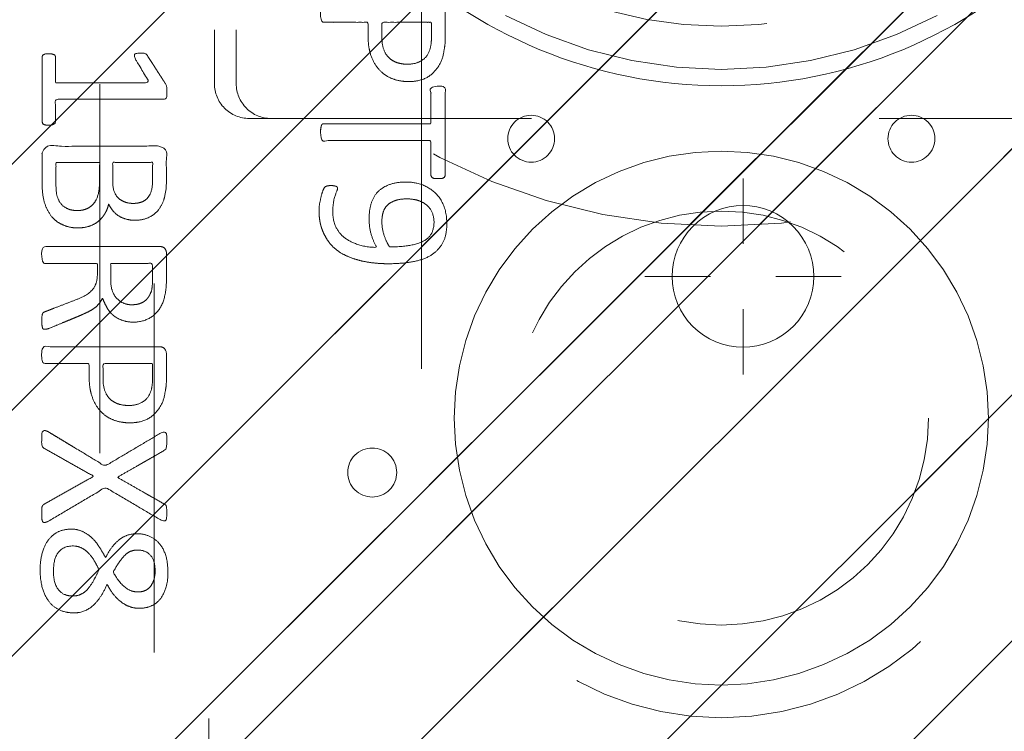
# Model space of a CAD drawing. Header units: inches. Extents: x -416 to -272, y -73 to 47.
# Tile 192 of 206: x -283.32 to -279.77, y -9.23 to -6.66. Entities that reach past the tile are written whole.
import ezdxf

# ---------------------------------------------------------------- set-up
doc = ezdxf.new("R2010")
doc.units = ezdxf.units.IN
doc.header["$LTSCALE"] = 32
doc.header["$MEASUREMENT"] = 0
doc.header["$PDMODE"] = 1
doc.header["$PDSIZE"] = -2
doc.linetypes.add('Dash Style-1', pattern=[0.083328, 0.041656, -0.041672])
for name, color, linetype, lineweight in [('DashLine', 7, 'Continuous', 13), ('DashLineFill', 7, 'Dash Style-1', 13), ('Drawing', 7, 'Continuous', 18), ('Metal-DeskStructure', 7, 'Continuous', 13), ('None', 7, 'Continuous', 18), ('SolidLine', 7, 'Continuous', 15), ('Wood_1-H', 7, 'Continuous', 13)]:
    doc.layers.add(name, color=color, linetype=linetype, lineweight=lineweight)
doc.layers.add('Metal_Black', color=7, linetype='Continuous', lineweight=18, true_color=0x4c4c4c)
pattern_1 = [(45, (0, 0), (-1.613, 1.9357), []), (45, (-1.0608, 1.0608), (-0.472346, 0.41676), [])]

# ---------------------------------------------------------------- blocks, each defined once
blk = doc.blocks.new('1BRPFY-Leg_Plate (2D)')
at = {"layer": 'DashLineFill', "linetype": 'Continuous', "lineweight": 13}
h = blk.add_hatch(dxfattribs=at)
h.set_pattern_fill('Steel', color=253, style=0, pattern_type=2)
h.set_pattern_definition(pattern_1)
edge = h.paths.add_edge_path()
edge.add_arc((-1.7047, 1.7047), 0.126, 90, 180, ccw=False)
edge.add_line((-1.7047, 1.8307), (1.7047, 1.8307))
edge.add_arc((1.7047, 1.7047), 0.126, 0, 90, ccw=False)
edge.add_line((1.8307, 1.7047), (1.8307, -1.7047))
edge.add_arc((1.7047, -1.7047), 0.126, -90, 0, ccw=False)
edge.add_line((1.7047, -1.8307), (-1.7047, -1.8307))
edge.add_arc((-1.7047, -1.7047), 0.126, 180, 270, ccw=False)
edge.add_line((-1.8307, -1.7047), (-1.8307, 1.7047))
at = {"layer": 'DashLineFill', "flags": 128}
blk.add_lwpolyline([(-1.8307, 1.7047, -0.414214), (-1.7047, 1.8307), (1.7047, 1.8307, -0.414214), (1.8307, 1.7047), (1.8307, -1.7047, -0.414214), (1.7047, -1.8307), (-1.7047, -1.8307, -0.414214), (-1.8307, -1.7047)], format="xyb", close=True, dxfattribs=at)
blk = doc.blocks.new('Group-46')
at = {"layer": 'Metal_Black', "color": 7}
for points, knots in [([(2.3381, 3.6174), (2.3657, 3.6174), (2.4119, 3.597), (2.4433, 3.5564), (2.4599, 3.4992), (2.4599, 3.4291), (2.4451, 3.3737), (2.4156, 3.335), (2.375, 3.3147), (2.327, 3.3147), (2.2919, 3.3295), (2.2624, 3.3553), (2.2366, 3.394), (2.2236, 3.418), (2.2126, 3.3959), (2.1886, 3.3645), (2.1609, 3.3424), (2.1295, 3.3313), (2.0871, 3.3313), (2.0465, 3.3479), (2.0151, 3.383), (1.9985, 3.4346), (1.9985, 3.5048), (2.0151, 3.5546), (2.0428, 3.586), (2.0797, 3.6007), (2.1203, 3.6007), (2.1517, 3.5897), (2.1812, 3.5675), (2.207, 3.5361), (2.2181, 3.514), (2.2513, 3.5915), (2.3178, 3.6174), (2.3381, 3.6174)], [0, 0, 0, 0.040945, 0.08189, 0.122836, 0.163781, 0.200632, 0.237482, 0.274333, 0.311184, 0.338205, 0.365227, 0.392248, 0.419269, 0.419269, 0.443822, 0.468375, 0.492928, 0.51748, 0.549396, 0.581313, 0.613229, 0.645145, 0.677061, 0.708977, 0.740893, 0.772809, 0.799408, 0.826007, 0.852606, 0.879205, 0.879205, 0.969801, 1, 1, 1]), ([(2.3436, 3.5564), (2.327, 3.5564), (2.3012, 3.5454), (2.279, 3.5214), (2.2587, 3.4863), (2.2476, 3.4623), (2.2569, 3.4402), (2.279, 3.407), (2.3012, 3.3867), (2.327, 3.3756), (2.4119, 3.3756), (2.4119, 3.5122), (2.375, 3.5564), (2.3436, 3.5564)], [0, 0, 0, 0.062166, 0.124332, 0.186498, 0.248664, 0.248664, 0.305108, 0.361552, 0.417996, 0.474441, 0.742583, 0.871292, 1, 1, 1]), ([(2.1074, 3.5417), (2.0926, 3.5417), (2.0705, 3.5325), (2.0539, 3.5122), (2.0446, 3.4845), (2.0446, 3.4291), (2.0778, 3.3904), (2.1221, 3.3904), (2.1443, 3.3996), (2.1646, 3.4199), (2.1849, 3.4494), (2.196, 3.4697), (2.1775, 3.5048), (2.1332, 3.5417), (2.1074, 3.5417)], [0, 0, 0, 0.064819, 0.129638, 0.194457, 0.259276, 0.388914, 0.518552, 0.583375, 0.648198, 0.71302, 0.777843, 0.777843, 0.888922, 1, 1, 1]), ([(2.4303, 3.2861), (2.4377, 3.2898), (2.4469, 3.2916), (2.4525, 3.2861), (2.4543, 3.2713), (2.4543, 3.2515), (2.4543, 3.2363), (2.4506, 3.2289), (2.4469, 3.2252), (2.4433, 3.2233), (2.3547, 3.1735), (2.2661, 3.1237), (2.3547, 3.0739), (2.4433, 3.024), (2.4469, 3.0222), (2.4506, 3.0166), (2.4543, 3.0111), (2.4543, 2.9959), (2.4543, 2.976), (2.4516, 2.9567), (2.4377, 2.9594), (2.4303, 2.9631), (2.3279, 3.025), (2.2255, 3.0868), (2.1258, 3.0277), (2.0262, 2.9687), (2.0188, 2.965), (2.005, 2.9622), (2.0022, 2.9816), (2.0022, 3.0056), (2.004, 3.0185), (2.0059, 3.0259), (2.0114, 3.0296), (2.0133, 3.0314), (2.0972, 3.0794), (2.1812, 3.1274), (2.0972, 3.1754), (2.0133, 3.2233), (2.0114, 3.2252), (2.0059, 3.227), (2.004, 3.2344), (2.0022, 3.2455), (2.0022, 3.2676), (2.005, 3.287), (2.0188, 3.2842), (2.0262, 3.2805), (2.1249, 3.2224), (2.2236, 3.1643), (2.327, 3.2252), (2.4303, 3.2861)], [0, 0, 0, 0.005797, 0.011593, 0.01739, 0.023187, 0.027776, 0.031157, 0.034538, 0.03792, 0.03792, 0.121199, 0.121199, 0.204479, 0.204479, 0.20786, 0.211241, 0.214623, 0.219212, 0.225008, 0.236602, 0.242398, 0.242398, 0.326423, 0.326423, 0.407782, 0.407782, 0.413578, 0.425171, 0.430968, 0.435937, 0.440905, 0.445874, 0.450842, 0.450842, 0.634953, 0.634953, 0.819063, 0.819063, 0.824031, 0.829, 0.833968, 0.838937, 0.843905, 0.853843, 0.858811, 0.858811, 0.927786, 0.927786, 1, 1, 1]), ([(2.1351, 2.9306), (2.1701, 2.9306), (2.2236, 2.9085), (2.2605, 2.8679), (2.2827, 2.8088), (2.2827, 2.7414), (2.2827, 2.7165), (2.363, 2.7165), (2.4469, 2.7165), (2.4506, 2.7128), (2.4525, 2.7055), (2.4543, 2.6944), (2.4543, 2.6778), (2.4525, 2.6667), (2.4506, 2.6593), (2.4469, 2.6556), (2.2366, 2.6556), (2.0169, 2.6556), (2.004, 2.6704), (2.004, 2.7276), (2.004, 2.7904), (2.0077, 2.8162), (2.0151, 2.8531), (2.0372, 2.89), (2.0686, 2.9177), (2.1111, 2.9306), (2.1351, 2.9306)], [0, 0, 0, 0.066268, 0.132535, 0.198803, 0.26507, 0.303966, 0.303966, 0.429297, 0.43506, 0.440822, 0.446584, 0.452347, 0.456957, 0.461567, 0.466177, 0.470786, 0.728938, 0.745073, 0.761208, 0.845107, 0.870922, 0.896738, 0.922553, 0.948369, 0.974184, 1, 1, 1]), ([(2.1406, 2.8679), (2.1129, 2.8679), (2.076, 2.8476), (2.0594, 2.818), (2.0539, 2.7867), (2.0539, 2.7433), (2.0539, 2.7165), (2.1434, 2.7165), (2.2329, 2.7165), (2.2329, 2.7433), (2.2329, 2.7959), (2.2199, 2.8328), (2.1941, 2.8568), (2.1609, 2.8679), (2.1406, 2.8679)], [0, 0, 0, 0.053098, 0.106195, 0.159293, 0.212391, 0.297937, 0.297937, 0.584068, 0.584068, 0.669615, 0.752211, 0.834807, 0.917404, 1, 1, 1]), ([(2.4433, 2.5926), (2.4469, 2.5926), (2.4506, 2.5908), (2.4525, 2.5834), (2.4543, 2.5705), (2.4543, 2.552), (2.4525, 2.541), (2.4506, 2.5336), (2.4451, 2.5299), (2.4396, 2.528), (2.387, 2.5077), (2.3344, 2.4874), (2.3159, 2.48), (2.2864, 2.4653), (2.2642, 2.4431), (2.2532, 2.4136), (2.2532, 2.3739), (2.2532, 2.3546), (2.3482, 2.3546), (2.4469, 2.3546), (2.4506, 2.3509), (2.4525, 2.3435), (2.4543, 2.3324), (2.4543, 2.3158), (2.4525, 2.3047), (2.4506, 2.2973), (2.4469, 2.2937), (2.2356, 2.2937), (2.0151, 2.2937), (2.004, 2.3084), (2.004, 2.3638), (2.004, 2.4284), (2.0059, 2.4505), (2.0077, 2.4597), (2.0114, 2.4856), (2.0317, 2.5262), (2.0612, 2.552), (2.1, 2.5668), (2.1443, 2.5668), (2.1812, 2.5539), (2.2089, 2.5317), (2.2273, 2.4985), (2.2347, 2.48), (2.2402, 2.4911), (2.255, 2.5096), (2.2753, 2.5243), (2.303, 2.5373), (2.3196, 2.5446), (2.3685, 2.5649), (2.4174, 2.5852), (2.4303, 2.5908), (2.4414, 2.5926), (2.4433, 2.5926)], [0, 0, 0, 0.004018, 0.008035, 0.012053, 0.01607, 0.020088, 0.024105, 0.028123, 0.03214, 0.03214, 0.070951, 0.070951, 0.084634, 0.098317, 0.112001, 0.125684, 0.138745, 0.138745, 0.202807, 0.205295, 0.207782, 0.21027, 0.212758, 0.214748, 0.216739, 0.218729, 0.220719, 0.332671, 0.339637, 0.346603, 0.391882, 0.407555, 0.423229, 0.423229, 0.466696, 0.510164, 0.553631, 0.597099, 0.640566, 0.684033, 0.727501, 0.770968, 0.770968, 0.798042, 0.825115, 0.852188, 0.879262, 0.879262, 0.958132, 0.958132, 0.979066, 1, 1, 1]), ([(2.1295, 2.504), (2.1018, 2.504), (2.0668, 2.48), (2.0575, 2.4524), (2.0557, 2.4431), (2.0539, 2.421), (2.0539, 2.3795), (2.0539, 2.3546), (2.1295, 2.3546), (2.2052, 2.3546), (2.2052, 2.3832), (2.2052, 2.4358), (2.1941, 2.469), (2.172, 2.493), (2.1443, 2.504), (2.1295, 2.504)], [0, 0, 0, 0.142515, 0.285031, 0.285031, 0.330993, 0.376955, 0.445899, 0.445899, 0.655281, 0.655281, 0.734439, 0.800829, 0.867219, 0.93361, 1, 1, 1]), ([(2.3233, 2.2263), (2.3454, 2.2263), (2.3805, 2.2152), (2.41, 2.1968), (2.4303, 2.1691), (2.4525, 2.1193), (2.4525, 2.0122), (2.4525, 1.9458), (2.4414, 1.931), (2.2283, 1.931), (2.0151, 1.931), (2.004, 1.9458), (2.004, 2.0039), (2.004, 2.0953), (2.0206, 2.1469), (2.0483, 2.1802), (2.0908, 2.1986), (2.1332, 2.1986), (2.1627, 2.1912), (2.1867, 2.1765), (2.207, 2.1525), (2.2126, 2.1396), (2.2163, 2.158), (2.2347, 2.1894), (2.2624, 2.2134), (2.3012, 2.2263), (2.3233, 2.2263)], [0, 0, 0, 0.031455, 0.06291, 0.094366, 0.125821, 0.188731, 0.266159, 0.275837, 0.285516, 0.435531, 0.44521, 0.454888, 0.521427, 0.574659, 0.627891, 0.681123, 0.734355, 0.762747, 0.791139, 0.819531, 0.847924, 0.847924, 0.885943, 0.923962, 0.961981, 1, 1, 1]), ([(2.124, 2.1377), (2.1074, 2.1377), (2.0815, 2.1285), (2.0631, 2.1082), (2.0539, 2.0768), (2.0539, 2.0215), (2.0539, 1.9901), (2.1258, 1.9901), (2.1978, 1.9901), (2.1978, 2.0242), (2.1978, 2.0805), (2.1867, 2.11), (2.1664, 2.1285), (2.1387, 2.1377), (2.124, 2.1377)], [0, 0, 0, 0.074499, 0.148998, 0.223496, 0.297995, 0.395417, 0.395417, 0.61891, 0.61891, 0.724928, 0.793696, 0.862464, 0.931232, 1, 1, 1]), ([(2.327, 2.1636), (2.3067, 2.1636), (2.2772, 2.1506), (2.2569, 2.1266), (2.2458, 2.0897), (2.2458, 2.0261), (2.2458, 1.9901), (2.3242, 1.9901), (2.4027, 1.9901), (2.4027, 2.0334), (2.4027, 2.1174), (2.375, 2.1506), (2.3454, 2.1636), (2.327, 2.1636)], [0, 0, 0, 0.079156, 0.158312, 0.237468, 0.316624, 0.419526, 0.419526, 0.643799, 0.643799, 0.767809, 0.883905, 0.941952, 1, 1, 1]), ([(2.4285, 1.8552), (2.4359, 1.8552), (2.4497, 1.8524), (2.4525, 1.8441), (2.4525, 1.7251), (2.4525, 1.6061), (2.4506, 1.6024), (2.4451, 1.5987), (2.4359, 1.5968), (2.423, 1.5968), (2.4137, 1.5987), (2.4082, 1.6005), (2.4045, 1.6061), (2.4045, 1.655), (2.4045, 1.702), (2.2347, 1.702), (2.0649, 1.702), (2.0908, 1.6587), (2.1166, 1.6153), (2.1184, 1.6097), (2.1203, 1.6005), (2.1166, 1.5968), (2.1055, 1.595), (2.0931, 1.595), (2.0834, 1.595), (2.0778, 1.5968), (2.0742, 1.6005), (2.0723, 1.6042), (2.0391, 1.6559), (2.0059, 1.7076), (2.004, 1.7094), (2.004, 1.7131), (2.0022, 1.7186), (2.0022, 1.7357), (2.0022, 1.7537), (2.0059, 1.7592), (2.0096, 1.7611), (2.208, 1.7611), (2.4045, 1.7611), (2.4045, 1.8017), (2.4045, 1.846), (2.4082, 1.8497), (2.4137, 1.8533), (2.423, 1.8552), (2.4285, 1.8552)], [0, 0, 0, 0.00261, 0.007831, 0.010441, 0.176195, 0.178805, 0.181415, 0.184026, 0.186636, 0.188594, 0.190551, 0.192509, 0.194467, 0.244389, 0.244389, 0.424498, 0.424498, 0.47805, 0.47805, 0.484241, 0.490432, 0.496622, 0.502813, 0.507071, 0.510941, 0.514811, 0.518682, 0.518682, 0.576295, 0.576295, 0.578743, 0.58119, 0.583638, 0.590247, 0.593184, 0.596122, 0.599059, 0.911881, 0.911881, 0.976501, 0.982376, 0.988251, 0.994125, 1, 1, 1])]:
    blk.add_open_spline(points, degree=2, knots=knots, dxfattribs=at)
blk = doc.blocks.new('1BRPX8-Util_Bkt_Lg-F (2D)')
at = {"layer": 'DashLineFill', "linetype": 'Continuous', "lineweight": 13}
h = blk.add_hatch(dxfattribs=at)
h.set_pattern_fill('Steel', color=253, style=0, pattern_type=2)
h.set_pattern_definition(pattern_1)
edge = h.paths.add_edge_path()
edge.add_line((-4.4685, 7.5394), (-2.4213, 7.5394))
edge.add_line((-2.4213, 7.5394), (-2.4213, 7.9173))
edge.add_arc((-2.3031, 7.9173), 0.1181, 90, 180, ccw=False)
edge.add_line((-2.3031, 8.0354), (2.3031, 8.0354))
edge.add_arc((2.3031, 7.9173), 0.1181, 0, 90, ccw=False)
edge.add_line((2.4213, 7.9173), (2.4213, 7.5394))
edge.add_line((2.4213, 7.5394), (4.4685, 7.5394))
edge.add_line((4.4685, 7.5394), (4.4685, 7.4055))
edge.add_line((4.4685, 7.4055), (3.1299, 7.4055))
edge.add_line((3.1299, 7.4055), (3.1299, -2.0118))
edge.add_line((3.1299, -2.0118), (4.4685, -2.0118))
edge.add_line((4.4685, -2.0118), (4.4685, -2.1457))
edge.add_line((4.4685, -2.1457), (2.4213, -2.1457))
edge.add_line((2.4213, -2.1457), (2.4213, -2.5236))
edge.add_arc((2.3031, -2.5236), 0.1181, 270, 360, ccw=False)
edge.add_line((2.3031, -2.6417), (-2.3031, -2.6417))
edge.add_arc((-2.3031, -2.5236), 0.1181, 180, 270, ccw=False)
edge.add_line((-2.4213, -2.5236), (-2.4213, -2.1457))
edge.add_line((-2.4213, -2.1457), (-4.4685, -2.1457))
edge.add_line((-4.4685, -2.1457), (-4.4685, -2.0118))
edge.add_line((-4.4685, -2.0118), (-3.1299, -2.0118))
edge.add_line((-3.1299, -2.0118), (-3.1299, 7.4055))
edge.add_line((-3.1299, 7.4055), (-4.4685, 7.4055))
edge.add_line((-4.4685, 7.4055), (-4.4685, 7.5394))
at = {"layer": 'Metal_Black', "color": 7}
blk.add_blockref('Group-46', (0, 0), dxfattribs=at)
blk = doc.blocks.new('Slate-LegBrace (2D)')
at = {"layer": 'DashLineFill', "linetype": 'Continuous', "lineweight": 13}
h = blk.add_hatch(dxfattribs=at)
h.set_pattern_fill('Steel', color=253, style=0, pattern_type=2)
h.set_pattern_definition(pattern_1)
edge = h.paths.add_edge_path()
edge.add_line((-2.1996, 0.1352), (-1.3748, 0.1352))
edge.add_arc((0, 0.0136), 1.3801, 5.0546, 174.9454, ccw=False)
edge.add_line((1.3748, 0.1352), (2.1997, 0.1352))
edge.add_arc((0.0001, 0.0171), 2.2028, 3.0731, 176.9269)
h = blk.add_hatch(dxfattribs=at)
h.set_pattern_fill('Steel', color=253, style=0, pattern_type=2)
h.set_pattern_definition(pattern_1)
h.paths.add_polyline_path([(-0.6866, 1.8192), (-0.6949, 1.8196), (-0.7032, 1.8209), (-0.7112, 1.8229), (-0.719, 1.8257), (-0.7265, 1.8292), (-0.7337, 1.8335), (-0.7403, 1.8384), (-0.7465, 1.844), (-0.7521, 1.8502), (-0.757, 1.8568), (-0.7613, 1.864), (-0.7648, 1.8715), (-0.7676, 1.8793), (-0.7697, 1.8874), (-0.7709, 1.8956), (-0.7713, 1.9039), (-0.7709, 1.9122), (-0.7697, 1.9204), (-0.7676, 1.9284), (-0.7648, 1.9363), (-0.7613, 1.9438), (-0.757, 1.9509), (-0.7521, 1.9576), (-0.7465, 1.9637), (-0.7403, 1.9693), (-0.7337, 1.9742), (-0.7265, 1.9785), (-0.719, 1.9821), (-0.7112, 1.9849), (-0.7032, 1.9869), (-0.6949, 1.9881), (-0.6866, 1.9885), (-0.6783, 1.9881), (-0.6701, 1.9869), (-0.6621, 1.9849), (-0.6542, 1.9821), (-0.6467, 1.9785), (-0.6396, 1.9742), (-0.6329, 1.9693), (-0.6268, 1.9637), (-0.6212, 1.9576), (-0.6163, 1.9509), (-0.612, 1.9438), (-0.6084, 1.9363), (-0.6056, 1.9284), (-0.6036, 1.9204), (-0.6024, 1.9122), (-0.602, 1.9039), (-0.6024, 1.8956), (-0.6036, 1.8874), (-0.6056, 1.8793), (-0.6084, 1.8715), (-0.612, 1.864), (-0.6163, 1.8568), (-0.6212, 1.8502), (-0.6268, 1.844), (-0.6329, 1.8384), (-0.6396, 1.8335), (-0.6467, 1.8292), (-0.6542, 1.8257), (-0.6621, 1.8229), (-0.6701, 1.8209), (-0.6783, 1.8196)])
h = blk.add_hatch(dxfattribs=at)
h.set_pattern_fill('Steel', color=253, style=0, pattern_type=2)
h.set_pattern_definition(pattern_1)
h.paths.add_polyline_path([(0.6865, 1.8192), (0.6783, 1.8196), (0.67, 1.8209), (0.662, 1.8229), (0.6542, 1.8257), (0.6467, 1.8293), (0.6395, 1.8335), (0.6329, 1.8385), (0.6267, 1.8441), (0.6212, 1.8502), (0.6162, 1.8569), (0.6119, 1.864), (0.6084, 1.8716), (0.6056, 1.8794), (0.6036, 1.8874), (0.6024, 1.8957), (0.602, 1.904), (0.6024, 1.9123), (0.6036, 1.9205), (0.6057, 1.9285), (0.6085, 1.9363), (0.612, 1.9438), (0.6163, 1.951), (0.6213, 1.9576), (0.6268, 1.9638), (0.633, 1.9694), (0.6397, 1.9743), (0.6468, 1.9786), (0.6543, 1.9821), (0.6622, 1.9849), (0.6702, 1.9869), (0.6784, 1.9881), (0.6867, 1.9885), (0.695, 1.9881), (0.7032, 1.9869), (0.7113, 1.9848), (0.7191, 1.982), (0.7266, 1.9785), (0.7337, 1.9742), (0.7404, 1.9692), (0.7466, 1.9637), (0.7521, 1.9575), (0.7571, 1.9508), (0.7613, 1.9437), (0.7649, 1.9362), (0.7677, 1.9284), (0.7697, 1.9203), (0.7709, 1.9121), (0.7713, 1.9038), (0.7709, 1.8955), (0.7696, 1.8873), (0.7676, 1.8792), (0.7648, 1.8714), (0.7612, 1.8639), (0.757, 1.8568), (0.752, 1.8501), (0.7464, 1.844), (0.7403, 1.8384), (0.7336, 1.8334), (0.7265, 1.8292), (0.7189, 1.8256), (0.7111, 1.8228), (0.7031, 1.8208), (0.6948, 1.8196)])
h = blk.add_hatch(dxfattribs=at)
h.set_pattern_fill('Steel', color=253, style=0, pattern_type=2)
h.set_pattern_definition(pattern_1)
edge = h.paths.add_edge_path()
edge.add_line((-2.1917, 0.2375), (-1.4637, 0.2375))
edge.add_arc((0.0001, 0.017), 1.4803, 8.5653, 171.4347, ccw=False)
edge.add_line((1.4639, 0.2375), (2.1918, 0.2375))
edge.add_line((2.1918, 0.2375), (2.1997, 0.1352))
edge.add_line((2.1997, 0.1352), (1.3748, 0.1352))
edge.add_arc((0, 0.0136), 1.3801, 5.0546, 174.9454)
edge.add_line((-1.3748, 0.1352), (-2.1996, 0.1352))
edge.add_line((-2.1996, 0.1352), (-2.1917, 0.2375))
at = {"layer": 'DashLineFill', "flags": 128}
for points in [[(-2.1996, 0.1352), (-1.3748, 0.1352, -0.915455), (1.3748, 0.1352), (2.1997, 0.1352, 0.947752)], [(-2.1917, 0.2375), (-1.4637, 0.2375, -0.860663), (1.4639, 0.2375), (2.1918, 0.2375), (2.1997, 0.1352), (1.3748, 0.1352, 0.915455), (-1.3748, 0.1352), (-2.1996, 0.1352)]]:
    blk.add_lwpolyline(points, format="xyb", close=True, dxfattribs=at)
for points in [[(-0.6866, 1.8192), (-0.6949, 1.8196), (-0.7032, 1.8209), (-0.7112, 1.8229), (-0.719, 1.8257), (-0.7265, 1.8292), (-0.7337, 1.8335), (-0.7403, 1.8384), (-0.7465, 1.844), (-0.7521, 1.8502), (-0.757, 1.8568), (-0.7613, 1.864), (-0.7648, 1.8715), (-0.7676, 1.8793), (-0.7697, 1.8874), (-0.7709, 1.8956), (-0.7713, 1.9039), (-0.7709, 1.9122), (-0.7697, 1.9204), (-0.7676, 1.9284), (-0.7648, 1.9363), (-0.7613, 1.9438), (-0.757, 1.9509), (-0.7521, 1.9576), (-0.7465, 1.9637), (-0.7403, 1.9693), (-0.7337, 1.9742), (-0.7265, 1.9785), (-0.719, 1.9821), (-0.7112, 1.9849), (-0.7032, 1.9869), (-0.6949, 1.9881), (-0.6866, 1.9885), (-0.6783, 1.9881), (-0.6701, 1.9869), (-0.6621, 1.9849), (-0.6542, 1.9821), (-0.6467, 1.9785), (-0.6396, 1.9742), (-0.6329, 1.9693), (-0.6268, 1.9637), (-0.6212, 1.9576), (-0.6163, 1.9509), (-0.612, 1.9438), (-0.6084, 1.9363), (-0.6056, 1.9284), (-0.6036, 1.9204), (-0.6024, 1.9122), (-0.602, 1.9039), (-0.6024, 1.8956), (-0.6036, 1.8874), (-0.6056, 1.8793), (-0.6084, 1.8715), (-0.612, 1.864), (-0.6163, 1.8568), (-0.6212, 1.8502), (-0.6268, 1.844), (-0.6329, 1.8384), (-0.6396, 1.8335), (-0.6467, 1.8292), (-0.6542, 1.8257), (-0.6621, 1.8229), (-0.6701, 1.8209), (-0.6783, 1.8196)], [(0.6865, 1.8192), (0.6783, 1.8196), (0.67, 1.8209), (0.662, 1.8229), (0.6542, 1.8257), (0.6467, 1.8293), (0.6395, 1.8335), (0.6329, 1.8385), (0.6267, 1.8441), (0.6212, 1.8502), (0.6162, 1.8569), (0.6119, 1.864), (0.6084, 1.8716), (0.6056, 1.8794), (0.6036, 1.8874), (0.6024, 1.8957), (0.602, 1.904), (0.6024, 1.9123), (0.6036, 1.9205), (0.6057, 1.9285), (0.6085, 1.9363), (0.612, 1.9438), (0.6163, 1.951), (0.6213, 1.9576), (0.6268, 1.9638), (0.633, 1.9694), (0.6397, 1.9743), (0.6468, 1.9786), (0.6543, 1.9821), (0.6622, 1.9849), (0.6702, 1.9869), (0.6784, 1.9881), (0.6867, 1.9885), (0.695, 1.9881), (0.7032, 1.9869), (0.7113, 1.9848), (0.7191, 1.982), (0.7266, 1.9785), (0.7337, 1.9742), (0.7404, 1.9692), (0.7466, 1.9637), (0.7521, 1.9575), (0.7571, 1.9508), (0.7613, 1.9437), (0.7649, 1.9362), (0.7677, 1.9284), (0.7697, 1.9203), (0.7709, 1.9121), (0.7713, 1.9038), (0.7709, 1.8955), (0.7696, 1.8873), (0.7676, 1.8792), (0.7648, 1.8714), (0.7612, 1.8639), (0.757, 1.8568), (0.752, 1.8501), (0.7464, 1.844), (0.7403, 1.8384), (0.7336, 1.8334), (0.7265, 1.8292), (0.7189, 1.8256), (0.7111, 1.8228), (0.7031, 1.8208), (0.6948, 1.8196)]]:
    blk.add_lwpolyline(points, close=True, dxfattribs=at)
blk = doc.blocks.new('TLLegSleeve (2D)')
at = {"layer": 'DashLineFill', "linetype": 'Continuous', "lineweight": 13}
h = blk.add_hatch(dxfattribs=at)
h.set_pattern_fill('Steel', color=253, style=0, pattern_type=2)
h.set_pattern_definition(pattern_1)
edge = h.paths.add_edge_path()
edge.add_line((1.0827, 1.4023), (1.0827, 2.9134))
edge.add_arc((0, 2.9134), 1.0827, 0, 180)
edge.add_line((-1.0827, 2.9134), (-1.0827, 1.4023))
edge.add_arc((0, 0), 1.7717, 127.6699, 412.3301)
edge.add_line((1.0827, 1.4023), (1.0827, 1.4023))
edge = h.paths.add_edge_path()
edge.add_arc((0, 2.9134), 0.748, 0, 180, ccw=False)
edge.add_arc((0, 2.9134), 0.748, 180, 360, ccw=False)
edge = h.paths.add_edge_path()
edge.add_arc((0, 0), 1.437, 0, 180, ccw=False)
edge.add_arc((0, 0), 1.437, 180, 360, ccw=False)
at = {"layer": 'DashLine', "color": 8, "flags": 128}
blk.add_lwpolyline([(0.9646, 2.9134), (0.9599, 2.8188), (0.946, 2.7252), (0.923, 2.6334), (0.8911, 2.5443), (0.8507, 2.4587), (0.802, 2.3775), (0.7456, 2.3015), (0.6821, 2.2313), (0.6119, 2.1678), (0.5359, 2.1114), (0.4547, 2.0627), (0.3691, 2.0222), (0.28, 1.9904), (0.1882, 1.9674), (0.0945, 1.9535), (0, 1.9488), (-0.0945, 1.9535), (-0.1882, 1.9674), (-0.28, 1.9904), (-0.3691, 2.0222), (-0.4547, 2.0627), (-0.5359, 2.1114), (-0.6119, 2.1678), (-0.6821, 2.2313), (-0.7456, 2.3015), (-0.802, 2.3775), (-0.8507, 2.4587), (-0.8911, 2.5443), (-0.923, 2.6334), (-0.946, 2.7252), (-0.9599, 2.8188), (-0.9646, 2.9134), (-0.9599, 3.0079), (-0.946, 3.1016), (-0.923, 3.1934), (-0.8911, 3.2825), (-0.8507, 3.3681), (-0.802, 3.4493), (-0.7456, 3.5253), (-0.6821, 3.5954), (-0.6119, 3.659), (-0.5359, 3.7154), (-0.4547, 3.7641), (-0.3691, 3.8045), (-0.28, 3.8364), (-0.1882, 3.8594), (-0.0945, 3.8733), (0, 3.878), (0.0945, 3.8733), (0.1882, 3.8594), (0.28, 3.8364), (0.3691, 3.8045), (0.4547, 3.7641), (0.5359, 3.7154), (0.6119, 3.659), (0.6821, 3.5954), (0.7456, 3.5253), (0.802, 3.4493), (0.8507, 3.3681), (0.8911, 3.2825), (0.923, 3.1934), (0.946, 3.1016), (0.9599, 3.0079)], close=True, dxfattribs=at)
blk.add_lwpolyline([(-0.7795, 1.4583), (-0.6328, 1.5277), (-0.48, 1.5823), (-0.3226, 1.6218), (-0.1621, 1.6456), (0, 1.6535), (0.1621, 1.6456), (0.3226, 1.6218), (0.48, 1.5823), (0.6328, 1.5277), (0.7795, 1.4583)], dxfattribs=at)
at = {"layer": 'DashLineFill', "flags": 128}
for points in [[(1.0827, 1.4023), (1.0827, 2.9134, 1), (-1.0827, 2.9134), (-1.0827, 1.4023, 2.931619), (1.0827, 1.4023)], [(-0.748, 2.9134, -1), (0.748, 2.9134, -1)]]:
    blk.add_lwpolyline(points, format="xyb", close=True, dxfattribs=at)
at = {"layer": 'DashLineFill', "linetype": 'Continuous', "lineweight": 5}
blk.add_point((0, 2.9134), dxfattribs=at)
blk = doc.blocks.new('Group-105')
at = {"layer": 'SolidLine', "flags": 128}
blk.add_lwpolyline([(7.3425, -8.3071, -0.414214), (9.0551, -6.5945, -0.414214), (10.7677, -8.3071, -0.414214), (9.0551, -10.0197, -0.414214)], format="xyb", close=True, dxfattribs=at)
at = {"layer": 'Wood_1-H', "color": 7}
for name in ['1BRPX8-Util_Bkt_Lg-F (2D)', 'TLLegSleeve (2D)', 'Slate-LegBrace (2D)', '1BRPFY-Leg_Plate (2D)']:
    blk.add_blockref(name, (9.0551, -8.3071), dxfattribs=at)
blk = doc.blocks.new('Group-56')
at = {"layer": 'DashLine'}
for p, q in [((0.0002, 6.2205), (0.0002, 6.4567)), ((-0.1179, 6.1024), (-0.3541, 6.1024)), ((0.1183, 6.1024), (0.3545, 6.1024)), ((0.0002, 5.9843), (0.0002, 5.748))]:
    blk.add_line(p, q, dxfattribs=at)
at = {"layer": 'DashLine', "flags": 128}
blk.add_lwpolyline([(-0.2557, 6.1024), (-0.2545, 6.1274), (-0.2508, 6.1523), (-0.2447, 6.1766), (-0.2362, 6.2003), (-0.2255, 6.223), (-0.2126, 6.2445), (-0.1976, 6.2647), (-0.1808, 6.2833), (-0.1621, 6.3002), (-0.142, 6.3151), (-0.1204, 6.3281), (-0.0977, 6.3388), (-0.0741, 6.3472), (-0.0497, 6.3534), (-0.0249, 6.357), (0.0002, 6.3583), (0.0253, 6.357), (0.0501, 6.3534), (0.0745, 6.3472), (0.0981, 6.3388), (0.1208, 6.3281), (0.1424, 6.3151), (0.1625, 6.3002), (0.1812, 6.2833), (0.198, 6.2647), (0.213, 6.2445), (0.2259, 6.223), (0.2366, 6.2003), (0.2451, 6.1766), (0.2512, 6.1523), (0.2549, 6.1274), (0.2561, 6.1024), (0.2549, 6.0773), (0.2512, 6.0524), (0.2451, 6.0281), (0.2366, 6.0044), (0.2259, 5.9817), (0.213, 5.9602), (0.198, 5.94), (0.1812, 5.9214), (0.1625, 5.9045), (0.1424, 5.8896), (0.1208, 5.8767), (0.0981, 5.8659), (0.0745, 5.8575), (0.0501, 5.8514), (0.0253, 5.8477), (0.0002, 5.8465), (-0.0249, 5.8477), (-0.0497, 5.8514), (-0.0741, 5.8575), (-0.0977, 5.8659), (-0.1204, 5.8767), (-0.142, 5.8896), (-0.1621, 5.9045), (-0.1808, 5.9214), (-0.1976, 5.94), (-0.2126, 5.9602), (-0.2255, 5.9817), (-0.2362, 6.0044), (-0.2447, 6.0281), (-0.2508, 6.0524), (-0.2545, 6.0773)], close=True, dxfattribs=at)
blk = doc.blocks.new('Group-58')
at = {"layer": 'SolidLine', "color": 7}
for points, knots in [([(1.2823, 6.0565), (1.3118, 6.0565), (1.3709, 6.0491), (1.4262, 6.0325), (1.4742, 6.0048), (1.5093, 5.9623), (1.5314, 5.9033), (1.5314, 5.8498), (1.5259, 5.8221), (1.5176, 5.7889), (1.5093, 5.7778), (1.4982, 5.7741), (1.4816, 5.7741), (1.4724, 5.776), (1.4668, 5.7778), (1.465, 5.7815), (1.465, 5.7889), (1.4705, 5.8018), (1.4779, 5.8239), (1.4816, 5.8516), (1.4816, 5.9033), (1.4558, 5.9513), (1.4133, 5.9808), (1.3561, 5.9974), (1.3229, 5.9974), (1.334, 5.979), (1.3506, 5.9273), (1.3506, 5.8572), (1.3303, 5.8055), (1.2952, 5.776), (1.2472, 5.7612), (1.1882, 5.7612), (1.1347, 5.7796), (1.0941, 5.8166), (1.0701, 5.8719), (1.0701, 5.9402), (1.083, 5.9826), (1.1107, 6.0159), (1.1476, 6.038), (1.1956, 6.0509), (1.2509, 6.0565), (1.2823, 6.0565)], [0, 0, 0, 0.054342, 0.108683, 0.163025, 0.217366, 0.271708, 0.32605, 0.346749, 0.367448, 0.408846, 0.429545, 0.450244, 0.466803, 0.483362, 0.499922, 0.516481, 0.53304, 0.549599, 0.566158, 0.582718, 0.612524, 0.642331, 0.672137, 0.701944, 0.701944, 0.721255, 0.740567, 0.762023, 0.78348, 0.804937, 0.826394, 0.847851, 0.869308, 0.890765, 0.912222, 0.926851, 0.941481, 0.956111, 0.970741, 0.98537, 1, 1, 1]), ([(1.2768, 5.9956), (1.2325, 5.9956), (1.1411, 5.979), (1.1162, 5.9291), (1.1162, 5.8848), (1.1328, 5.8516), (1.1605, 5.8313), (1.1956, 5.8221), (1.2343, 5.8221), (1.2675, 5.8313), (1.2915, 5.8498), (1.3044, 5.8811), (1.3044, 5.931), (1.2878, 5.979), (1.2768, 5.9956)], [0, 0, 0, 0.066007, 0.19802, 0.264026, 0.330033, 0.39604, 0.462046, 0.528053, 0.60066, 0.673267, 0.745875, 0.818482, 0.909241, 1, 1, 1]), ([(1.1014, 5.7482), (1.1074, 5.7482), (1.118, 5.7482), (1.1236, 5.7445), (1.1273, 5.739), (1.1273, 5.6744), (1.1273, 5.6116), (1.3211, 5.6116), (1.5185, 5.6116), (1.5222, 5.608), (1.5241, 5.6006), (1.5259, 5.5895), (1.5259, 5.5729), (1.5241, 5.5618), (1.5222, 5.5544), (1.5185, 5.5507), (1.3211, 5.5507), (1.1273, 5.5507), (1.1273, 5.488), (1.1273, 5.4234), (1.1236, 5.4179), (1.118, 5.416), (1.1088, 5.4142), (1.0959, 5.4142), (1.0848, 5.416), (1.0793, 5.4179), (1.0756, 5.4234), (1.0756, 5.5812), (1.0756, 5.739), (1.0793, 5.7445), (1.0848, 5.7482), (1.0959, 5.7482), (1.1014, 5.7482)], [0, 0, 0, 0.003046, 0.005389, 0.007733, 0.010076, 0.089744, 0.089744, 0.335779, 0.340465, 0.345152, 0.349838, 0.354524, 0.360382, 0.36624, 0.372099, 0.377957, 0.6855, 0.6855, 0.785085, 0.788014, 0.790943, 0.793872, 0.796801, 0.798998, 0.801195, 0.803391, 0.805588, 0.991213, 0.99341, 0.995606, 0.997803, 1, 1, 1]), ([(1.2066, 5.3983), (1.2417, 5.3983), (1.2952, 5.3761), (1.3321, 5.3355), (1.3543, 5.2765), (1.3543, 5.2091), (1.3543, 5.1842), (1.4345, 5.1842), (1.5185, 5.1842), (1.5222, 5.1805), (1.5241, 5.1731), (1.5259, 5.162), (1.5259, 5.1454), (1.5241, 5.1344), (1.5222, 5.127), (1.5185, 5.1233), (1.3081, 5.1233), (1.0885, 5.1233), (1.0756, 5.1381), (1.0756, 5.1953), (1.0756, 5.258), (1.0793, 5.2839), (1.0867, 5.3208), (1.1088, 5.3577), (1.1402, 5.3854), (1.1826, 5.3983), (1.2066, 5.3983)], [0, 0, 0, 0.066268, 0.132535, 0.198803, 0.26507, 0.303966, 0.303966, 0.429297, 0.43506, 0.440822, 0.446584, 0.452347, 0.456957, 0.461567, 0.466177, 0.470786, 0.728938, 0.745073, 0.761208, 0.845107, 0.870922, 0.896738, 0.922553, 0.948369, 0.974184, 1, 1, 1]), ([(1.2122, 5.3355), (1.1845, 5.3355), (1.1476, 5.3152), (1.131, 5.2857), (1.1254, 5.2543), (1.1254, 5.211), (1.1254, 5.1842), (1.2149, 5.1842), (1.3044, 5.1842), (1.3044, 5.211), (1.3044, 5.2635), (1.2915, 5.3005), (1.2657, 5.3244), (1.2325, 5.3355), (1.2122, 5.3355)], [0, 0, 0, 0.053098, 0.106195, 0.159293, 0.212391, 0.297937, 0.297937, 0.584068, 0.584068, 0.669615, 0.752211, 0.834807, 0.917404, 1, 1, 1]), ([(1.5148, 5.0603), (1.5185, 5.0603), (1.5222, 5.0584), (1.5241, 5.0511), (1.5259, 5.0381), (1.5259, 5.0197), (1.5241, 5.0086), (1.5222, 5.0012), (1.5167, 4.9975), (1.5111, 4.9957), (1.4585, 4.9754), (1.4059, 4.9551), (1.3875, 4.9477), (1.358, 4.9329), (1.3358, 4.9108), (1.3247, 4.8813), (1.3247, 4.8416), (1.3247, 4.8222), (1.4198, 4.8222), (1.5185, 4.8222), (1.5222, 4.8185), (1.5241, 4.8111), (1.5259, 4.8001), (1.5259, 4.7835), (1.5241, 4.7724), (1.5222, 4.765), (1.5185, 4.7613), (1.3072, 4.7613), (1.0867, 4.7613), (1.0756, 4.7761), (1.0756, 4.8314), (1.0756, 4.896), (1.0774, 4.9182), (1.0793, 4.9274), (1.083, 4.9532), (1.1033, 4.9938), (1.1328, 5.0197), (1.1716, 5.0344), (1.2159, 5.0344), (1.2528, 5.0215), (1.2805, 4.9994), (1.2989, 4.9662), (1.3063, 4.9477), (1.3118, 4.9588), (1.3266, 4.9772), (1.3469, 4.992), (1.3746, 5.0049), (1.3912, 5.0123), (1.4401, 5.0326), (1.489, 5.0529), (1.5019, 5.0584), (1.513, 5.0603), (1.5148, 5.0603)], [0, 0, 0, 0.004018, 0.008035, 0.012053, 0.01607, 0.020088, 0.024105, 0.028123, 0.03214, 0.03214, 0.070951, 0.070951, 0.084634, 0.098317, 0.112001, 0.125684, 0.138745, 0.138745, 0.202807, 0.205295, 0.207782, 0.21027, 0.212758, 0.214748, 0.216739, 0.218729, 0.220719, 0.332671, 0.339637, 0.346603, 0.391882, 0.407555, 0.423229, 0.423229, 0.466696, 0.510164, 0.553631, 0.597099, 0.640566, 0.684033, 0.727501, 0.770968, 0.770968, 0.798042, 0.825115, 0.852188, 0.879262, 0.879262, 0.958132, 0.958132, 0.979066, 1, 1, 1]), ([(1.2011, 4.9717), (1.1734, 4.9717), (1.1383, 4.9477), (1.1291, 4.92), (1.1273, 4.9108), (1.1254, 4.8887), (1.1254, 4.8471), (1.1254, 4.8222), (1.2011, 4.8222), (1.2768, 4.8222), (1.2768, 4.8508), (1.2768, 4.9034), (1.2657, 4.9366), (1.2435, 4.9606), (1.2159, 4.9717), (1.2011, 4.9717)], [0, 0, 0, 0.142515, 0.285031, 0.285031, 0.330993, 0.376955, 0.445899, 0.445899, 0.655281, 0.655281, 0.734439, 0.800829, 0.867219, 0.93361, 1, 1, 1]), ([(1.3949, 4.694), (1.417, 4.694), (1.4521, 4.6829), (1.4816, 4.6644), (1.5019, 4.6367), (1.5241, 4.5869), (1.5241, 4.4799), (1.5241, 4.4134), (1.513, 4.3987), (1.2998, 4.3987), (1.0867, 4.3987), (1.0756, 4.4134), (1.0756, 4.4716), (1.0756, 4.5629), (1.0922, 4.6146), (1.1199, 4.6478), (1.1623, 4.6663), (1.2048, 4.6663), (1.2343, 4.6589), (1.2583, 4.6441), (1.2786, 4.6201), (1.2841, 4.6072), (1.2878, 4.6257), (1.3063, 4.6571), (1.334, 4.681), (1.3727, 4.694), (1.3949, 4.694)], [0, 0, 0, 0.031455, 0.06291, 0.094366, 0.125821, 0.188731, 0.266159, 0.275837, 0.285516, 0.435531, 0.44521, 0.454888, 0.521427, 0.574659, 0.627891, 0.681123, 0.734355, 0.762747, 0.791139, 0.819531, 0.847924, 0.847924, 0.885943, 0.923962, 0.961981, 1, 1, 1]), ([(1.3986, 4.6312), (1.3783, 4.6312), (1.3487, 4.6183), (1.3284, 4.5943), (1.3174, 4.5574), (1.3174, 4.4937), (1.3174, 4.4577), (1.3958, 4.4577), (1.4742, 4.4577), (1.4742, 4.5011), (1.4742, 4.5851), (1.4465, 4.6183), (1.417, 4.6312), (1.3986, 4.6312)], [0, 0, 0, 0.079156, 0.158312, 0.237468, 0.316624, 0.419526, 0.419526, 0.643799, 0.643799, 0.767809, 0.883905, 0.941952, 1, 1, 1]), ([(1.1956, 4.6054), (1.1789, 4.6054), (1.1531, 4.5961), (1.1347, 4.5758), (1.1254, 4.5445), (1.1254, 4.4891), (1.1254, 4.4577), (1.1974, 4.4577), (1.2694, 4.4577), (1.2694, 4.4919), (1.2694, 4.5482), (1.2583, 4.5777), (1.238, 4.5961), (1.2103, 4.6054), (1.1956, 4.6054)], [0, 0, 0, 0.074499, 0.148998, 0.223496, 0.297995, 0.395417, 0.395417, 0.61891, 0.61891, 0.724928, 0.793696, 0.862464, 0.931232, 1, 1, 1]), ([(1.5001, 4.3229), (1.5074, 4.3229), (1.5213, 4.3201), (1.5241, 4.3118), (1.5241, 4.1927), (1.5241, 4.0737), (1.5222, 4.07), (1.5167, 4.0663), (1.5074, 4.0645), (1.4945, 4.0645), (1.4853, 4.0663), (1.4798, 4.0682), (1.4761, 4.0737), (1.4761, 4.1226), (1.4761, 4.1697), (1.3063, 4.1697), (1.1365, 4.1697), (1.1623, 4.1263), (1.1882, 4.0829), (1.19, 4.0774), (1.1919, 4.0682), (1.1882, 4.0645), (1.1771, 4.0626), (1.1646, 4.0626), (1.155, 4.0626), (1.1494, 4.0645), (1.1457, 4.0682), (1.1439, 4.0719), (1.1107, 4.1235), (1.0774, 4.1752), (1.0756, 4.1771), (1.0756, 4.1807), (1.0738, 4.1863), (1.0738, 4.2034), (1.0738, 4.2214), (1.0774, 4.2269), (1.0811, 4.2287), (1.2795, 4.2287), (1.4761, 4.2287), (1.4761, 4.2693), (1.4761, 4.3136), (1.4798, 4.3173), (1.4853, 4.321), (1.4945, 4.3229), (1.5001, 4.3229)], [0, 0, 0, 0.00261, 0.007831, 0.010441, 0.176195, 0.178805, 0.181415, 0.184026, 0.186636, 0.188594, 0.190551, 0.192509, 0.194467, 0.244389, 0.244389, 0.424498, 0.424498, 0.47805, 0.47805, 0.484241, 0.490432, 0.496622, 0.502813, 0.507071, 0.510941, 0.514811, 0.518682, 0.518682, 0.576295, 0.576295, 0.578743, 0.58119, 0.583638, 0.590247, 0.593184, 0.596122, 0.599059, 0.911881, 0.911881, 0.976501, 0.982376, 0.988251, 0.994125, 1, 1, 1])]:
    blk.add_open_spline(points, degree=2, knots=knots, dxfattribs=at)
blk = doc.blocks.new('1BRPT9-Bracket (2D)')
at = {"layer": 'DashLineFill', "linetype": 'Continuous', "lineweight": 13}
h = blk.add_hatch(dxfattribs=at)
h.set_pattern_fill('Steel', color=253, style=0, pattern_type=2)
h.set_pattern_definition(pattern_1)
edge = h.paths.add_edge_path()
edge.add_line((-2.3221, -8.7402), (-2.3221, 8.7402))
edge.add_line((-2.3221, 8.7402), (1.6779, 8.7402))
edge.add_arc((1.6779, 8.4882), 0.252, 0, 90, ccw=False)
edge.add_line((1.9299, 8.4882), (1.9299, 7.4803))
edge.add_line((1.9299, 7.4803), (2.3236, 7.4611))
edge.add_line((2.3236, 7.4611), (2.3236, -7.4803))
edge.add_line((2.3236, -7.4803), (1.9299, -7.4803))
edge.add_line((1.9299, -7.4803), (1.9299, -8.4882))
edge.add_arc((1.6779, -8.4882), 0.252, -90, 0, ccw=False)
edge.add_line((1.6779, -8.7402), (-2.3221, -8.7402))
h = blk.add_hatch(dxfattribs=at)
h.set_pattern_fill('Steel', color=253, style=0, pattern_type=2)
h.set_pattern_definition(pattern_1)
h.paths.add_polyline_path([(1.3393, 6.8996), (1.348, 6.8992), (1.3566, 6.8979), (1.3651, 6.8958), (1.3732, 6.8929), (1.3811, 6.8891), (1.3886, 6.8847), (1.3955, 6.8795), (1.402, 6.8737), (1.4078, 6.8672), (1.413, 6.8602), (1.4175, 6.8528), (1.4212, 6.8449), (1.4241, 6.8367), (1.4262, 6.8283), (1.4275, 6.8197), (1.4279, 6.811), (1.4275, 6.8023), (1.4262, 6.7937), (1.4241, 6.7853), (1.4212, 6.7771), (1.4175, 6.7693), (1.413, 6.7618), (1.4078, 6.7548), (1.402, 6.7484), (1.3955, 6.7425), (1.3886, 6.7374), (1.3811, 6.7329), (1.3732, 6.7292), (1.3651, 6.7263), (1.3566, 6.7241), (1.348, 6.7229), (1.3393, 6.7224), (1.3307, 6.7229), (1.3221, 6.7241), (1.3136, 6.7263), (1.3054, 6.7292), (1.2976, 6.7329), (1.2901, 6.7374), (1.2832, 6.7425), (1.2767, 6.7484), (1.2709, 6.7548), (1.2657, 6.7618), (1.2612, 6.7693), (1.2575, 6.7771), (1.2546, 6.7853), (1.2525, 6.7937), (1.2512, 6.8023), (1.2508, 6.811), (1.2512, 6.8197), (1.2525, 6.8283), (1.2546, 6.8367), (1.2575, 6.8449), (1.2612, 6.8528), (1.2657, 6.8602), (1.2709, 6.8672), (1.2767, 6.8737), (1.2832, 6.8795), (1.2901, 6.8847), (1.2976, 6.8891), (1.3054, 6.8929), (1.3136, 6.8958), (1.3221, 6.8979), (1.3307, 6.8992)])
at = {"layer": 'DashLineFill'}
blk.add_line((2.1268, 7.4611), (2.1268, -7.4803), dxfattribs=at)
at = {"layer": 'DashLineFill', "flags": 128}
blk.add_lwpolyline([(-2.3221, -8.7402), (-2.3221, 8.7402), (1.6779, 8.7402, -0.414214), (1.9299, 8.4882), (1.9299, 7.4803), (2.3236, 7.4611), (2.3236, -7.4803), (1.9299, -7.4803), (1.9299, -8.4882, -0.414214), (1.6779, -8.7402)], format="xyb", close=True, dxfattribs=at)
blk.add_lwpolyline([(1.3393, 6.8996), (1.348, 6.8992), (1.3566, 6.8979), (1.3651, 6.8958), (1.3732, 6.8929), (1.3811, 6.8891), (1.3886, 6.8847), (1.3955, 6.8795), (1.402, 6.8737), (1.4078, 6.8672), (1.413, 6.8602), (1.4175, 6.8528), (1.4212, 6.8449), (1.4241, 6.8367), (1.4262, 6.8283), (1.4275, 6.8197), (1.4279, 6.811), (1.4275, 6.8023), (1.4262, 6.7937), (1.4241, 6.7853), (1.4212, 6.7771), (1.4175, 6.7693), (1.413, 6.7618), (1.4078, 6.7548), (1.402, 6.7484), (1.3955, 6.7425), (1.3886, 6.7374), (1.3811, 6.7329), (1.3732, 6.7292), (1.3651, 6.7263), (1.3566, 6.7241), (1.348, 6.7229), (1.3393, 6.7224), (1.3307, 6.7229), (1.3221, 6.7241), (1.3136, 6.7263), (1.3054, 6.7292), (1.2976, 6.7329), (1.2901, 6.7374), (1.2832, 6.7425), (1.2767, 6.7484), (1.2709, 6.7548), (1.2657, 6.7618), (1.2612, 6.7693), (1.2575, 6.7771), (1.2546, 6.7853), (1.2525, 6.7937), (1.2512, 6.8023), (1.2508, 6.811), (1.2512, 6.8197), (1.2525, 6.8283), (1.2546, 6.8367), (1.2575, 6.8449), (1.2612, 6.8528), (1.2657, 6.8602), (1.2709, 6.8672), (1.2767, 6.8737), (1.2832, 6.8795), (1.2901, 6.8847), (1.2976, 6.8891), (1.3054, 6.8929), (1.3136, 6.8958), (1.3221, 6.8979), (1.3307, 6.8992)], close=True, dxfattribs=at)
at = {"layer": 'DashLineFill', "linetype": 'Continuous', "lineweight": 5}
blk.add_point((0.0002, 6.1024), dxfattribs=at)
at = {"layer": 'Metal-DeskStructure', "color": 7}
blk.add_blockref('Group-56', (0, 0), dxfattribs=at)
at = {"layer": 'SolidLine', "color": 7}
blk.add_blockref('Group-58', (0, 0), dxfattribs=at)
blk = doc.blocks.new('Group-106')
at = {"layer": 'None', "color": 7}
for name, p in [('1BRPT9-Bracket (2D)', (8.9764, -12.0079)), ('1BRPFY-Leg_Plate (2D)', (8.9764, -8.3071))]:
    blk.add_blockref(name, p, dxfattribs=at)
blk = doc.blocks.new('Group-107')
at = {"layer": 'None'}
blk.add_blockref('Group-105', (0, 0), dxfattribs=at)
blk.add_blockref('Group-106', (0, 0), dxfattribs=at)
blk = doc.blocks.new('SL Credenza Desk (2D)-3')
at = {"layer": 'None'}
blk.add_blockref('Group-107', (0, 0), dxfattribs=at)
at = {"layer": 'Drawing', "color": 0, "flags": 1}
for tag in ['Tag', 'Catalog', 'Option1', 'Option2', 'Option3', 'Option4', 'Option5', 'Option6', 'Option7', 'Option8', 'Option9', 'Option10', 'Option11', 'Option12', 'Custom', 'FinishGroup', 'Discount', 'Item2', 'Item3', 'Item6', 'Item9', 'Item10', 'Item12', 'Item13', 'Item16', 'Item19', 'Item20', 'Item21', 'Item22', 'Item23', 'Item24', 'Item25', 'Item8', 'Item18', 'Item1', 'Item4', 'Item5', 'Item7', 'Item11', 'Item14', 'Item15', 'Item17']:
    blk.add_attdef(tag, (15.7192, 1.4853), '', height=0.00709, dxfattribs=at)
blk = doc.blocks.new('Group-108')
at = {"layer": 'Drawing', "rotation": 180}
blk.add_blockref('SL Credenza Desk (2D)-3', (87.727, 1.4853), dxfattribs=at)
at = {"layer": 'Drawing', "color": 0, "flags": 1}
for tag in ['Tag', 'Catalog', 'Option1', 'Option2', 'Option3', 'Option4', 'Option5', 'Option6', 'Option7', 'Option8', 'Option9', 'Option10', 'Option11', 'Option12', 'Custom', 'FinishGroup', 'Discount', 'Item2', 'Item3', 'Item6', 'Item9', 'Item10', 'Item12', 'Item13', 'Item16', 'Item19', 'Item20', 'Item21', 'Item22', 'Item23', 'Item24', 'Item25', 'Item8', 'Item18', 'Item1', 'Item4', 'Item5', 'Item7', 'Item11', 'Item14', 'Item15', 'Item17']:
    blk.add_attdef(tag, (15.7192, 1.4853), '', height=0.00709, dxfattribs=at)

msp = doc.modelspace()

# ---------------------------------------------------------------- block references
at = {"layer": 'Drawing', "color": 7}
msp.add_blockref('Group-108', (-359.4593, -14.9775), dxfattribs=at)

doc.saveas('drawing.dxf')
